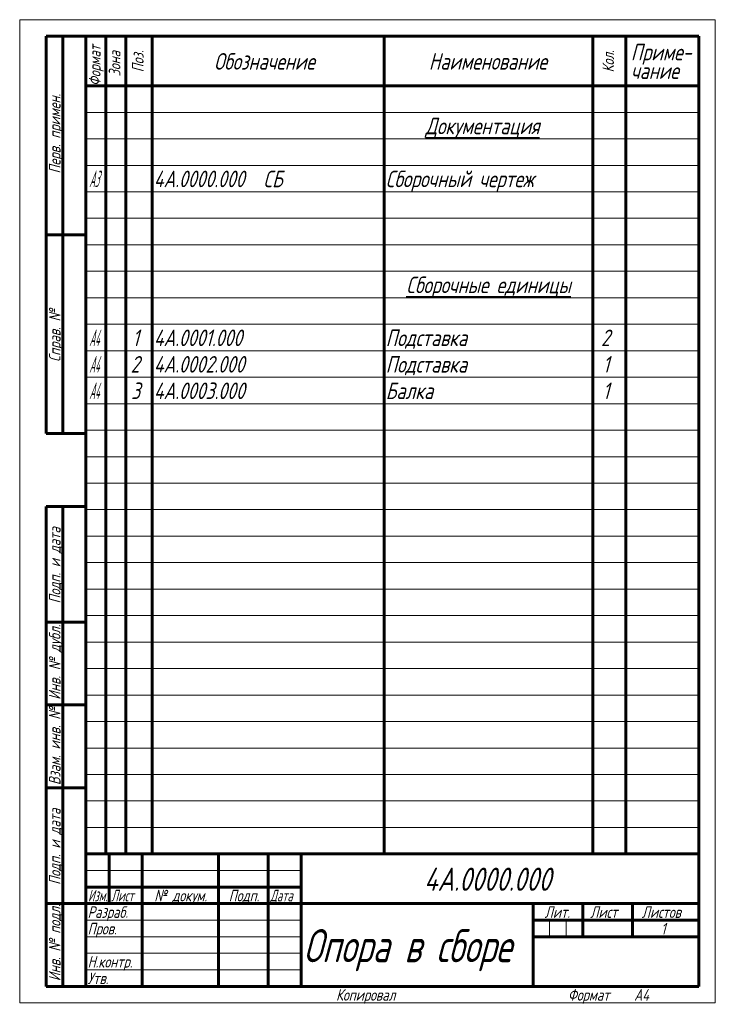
# Model space of a CAD drawing. Header units: millimetres. Extents: x 0 to 210, y -297 to 0.
import ezdxf

# ---------------------------------------------------------------- set-up
doc = ezdxf.new("R2010")
doc.units = ezdxf.units.MM
doc.linetypes.add('K5LT_BASIC', pattern=[0])
doc.linetypes.add('K5LT_THIN', pattern=[0])
doc.styles.add('KTEXTSTYLE', font='GOST_AU.SHX', dxfattribs={"width": 0.96, "height": 5})

# ---------------------------------------------------------------- blocks, each defined once
blk = doc.blocks.new('U0')
at = {"color": 7, "linetype": 'K5LT_THIN', "lineweight": 18}
for p, q in [((0, 0), (210, 0)), ((0, -297), (0, 0)), ((210, 0), (210, -297)), ((20, -28), (26, -28)), ((26, -28), (32, -28)), ((32, -28), (40, -28)), ((40, -28), (110, -28)), ((110, -28), (173, -28)), ((173, -28), (183, -28)), ((183, -28), (205, -28)), ((20, -36), (26, -36)), ((26, -36), (32, -36)), ((32, -36), (40, -36)), ((40, -36), (110, -36)), ((110, -36), (173, -36)), ((173, -36), (183, -36)), ((183, -36), (205, -36)), ((20, -44), (26, -44)), ((26, -44), (32, -44)), ((32, -44), (40, -44)), ((40, -44), (110, -44)), ((110, -44), (173, -44)), ((173, -44), (183, -44)), ((183, -44), (205, -44)), ((20, -52), (26, -52)), ((26, -52), (32, -52)), ((32, -52), (40, -52)), ((40, -52), (110, -52)), ((110, -52), (173, -52)), ((173, -52), (183, -52)), ((183, -52), (205, -52)), ((20, -60), (26, -60)), ((26, -60), (32, -60)), ((32, -60), (40, -60)), ((40, -60), (110, -60)), ((110, -60), (173, -60)), ((173, -60), (183, -60)), ((183, -60), (205, -60)), ((20, -68), (26, -68)), ((26, -68), (32, -68)), ((32, -68), (40, -68)), ((40, -68), (110, -68)), ((110, -68), (173, -68)), ((173, -68), (183, -68)), ((183, -68), (205, -68)), ((20, -76), (26, -76)), ((26, -76), (32, -76)), ((32, -76), (40, -76)), ((40, -76), (110, -76)), ((110, -76), (173, -76)), ((173, -76), (183, -76)), ((183, -76), (205, -76)), ((20, -84), (26, -84)), ((26, -84), (32, -84)), ((32, -84), (40, -84)), ((40, -84), (110, -84)), ((110, -84), (173, -84)), ((173, -84), (183, -84)), ((183, -84), (205, -84)), ((20, -92), (26, -92)), ((26, -92), (32, -92)), ((32, -92), (40, -92)), ((40, -92), (110, -92)), ((110, -92), (173, -92)), ((173, -92), (183, -92)), ((183, -92), (205, -92)), ((20, -100), (26, -100)), ((26, -100), (32, -100)), ((32, -100), (40, -100)), ((40, -100), (110, -100)), ((110, -100), (173, -100)), ((173, -100), (183, -100)), ((183, -100), (205, -100)), ((20, -108), (26, -108)), ((26, -108), (32, -108)), ((32, -108), (40, -108)), ((40, -108), (110, -108)), ((110, -108), (173, -108)), ((173, -108), (183, -108)), ((183, -108), (205, -108)), ((20, -116), (26, -116)), ((26, -116), (32, -116)), ((32, -116), (40, -116)), ((40, -116), (110, -116)), ((110, -116), (173, -116)), ((173, -116), (183, -116)), ((183, -116), (205, -116)), ((20, -124), (26, -124)), ((26, -124), (32, -124)), ((32, -124), (40, -124)), ((40, -124), (110, -124)), ((110, -124), (173, -124)), ((173, -124), (183, -124)), ((183, -124), (205, -124)), ((20, -132), (26, -132)), ((26, -132), (32, -132)), ((32, -132), (40, -132)), ((40, -132), (110, -132)), ((110, -132), (173, -132)), ((173, -132), (183, -132)), ((183, -132), (205, -132)), ((20, -140), (26, -140)), ((26, -140), (32, -140)), ((32, -140), (40, -140)), ((40, -140), (110, -140)), ((110, -140), (173, -140)), ((173, -140), (183, -140)), ((183, -140), (205, -140)), ((20, -148), (26, -148)), ((26, -148), (32, -148)), ((32, -148), (40, -148)), ((40, -148), (110, -148)), ((110, -148), (173, -148)), ((173, -148), (183, -148)), ((183, -148), (205, -148)), ((20, -156), (26, -156)), ((26, -156), (32, -156)), ((32, -156), (40, -156)), ((40, -156), (110, -156)), ((110, -156), (173, -156)), ((173, -156), (183, -156)), ((183, -156), (205, -156)), ((20, -164), (26, -164)), ((26, -164), (32, -164)), ((32, -164), (40, -164)), ((40, -164), (110, -164)), ((110, -164), (173, -164)), ((173, -164), (183, -164)), ((183, -164), (205, -164)), ((20, -172), (26, -172)), ((26, -172), (32, -172)), ((32, -172), (40, -172)), ((40, -172), (110, -172)), ((110, -172), (173, -172)), ((173, -172), (183, -172)), ((183, -172), (205, -172)), ((20, -180), (26, -180)), ((26, -180), (32, -180)), ((32, -180), (40, -180)), ((40, -180), (110, -180)), ((110, -180), (173, -180)), ((173, -180), (183, -180)), ((183, -180), (205, -180)), ((20, -188), (26, -188)), ((26, -188), (32, -188)), ((32, -188), (40, -188)), ((40, -188), (110, -188)), ((110, -188), (173, -188)), ((173, -188), (183, -188)), ((183, -188), (205, -188)), ((20, -196), (26, -196)), ((26, -196), (32, -196)), ((32, -196), (40, -196)), ((40, -196), (110, -196)), ((110, -196), (173, -196)), ((173, -196), (183, -196)), ((183, -196), (205, -196)), ((20, -204), (26, -204)), ((26, -204), (32, -204)), ((32, -204), (40, -204)), ((40, -204), (110, -204)), ((110, -204), (173, -204)), ((173, -204), (183, -204)), ((183, -204), (205, -204)), ((20, -212), (26, -212)), ((26, -212), (32, -212)), ((32, -212), (40, -212)), ((40, -212), (110, -212)), ((110, -212), (173, -212)), ((173, -212), (183, -212)), ((183, -212), (205, -212)), ((20, -220), (26, -220)), ((26, -220), (32, -220)), ((32, -220), (40, -220)), ((40, -220), (110, -220)), ((110, -220), (173, -220)), ((173, -220), (183, -220)), ((183, -220), (205, -220)), ((20, -228), (26, -228)), ((26, -228), (32, -228)), ((32, -228), (40, -228)), ((40, -228), (110, -228)), ((110, -228), (173, -228)), ((173, -228), (183, -228)), ((183, -228), (205, -228)), ((20, -236), (26, -236)), ((26, -236), (32, -236)), ((32, -236), (40, -236)), ((40, -236), (110, -236)), ((110, -236), (173, -236)), ((173, -236), (183, -236)), ((183, -236), (205, -236)), ((20, -244), (26, -244)), ((26, -244), (32, -244)), ((32, -244), (40, -244)), ((40, -244), (110, -244)), ((110, -244), (173, -244)), ((173, -244), (183, -244)), ((183, -244), (205, -244)), ((20, -257), (85, -257)), ((20, -272), (37, -272)), ((37, -272), (60, -272)), ((60, -272), (75, -272)), ((75, -272), (85, -272)), ((159.96, -277), (159.96, -272)), ((164.98, -277), (164.98, -272)), ((20, -277), (37, -277)), ((37, -277), (60, -277)), ((60, -277), (75, -277)), ((75, -277), (85, -277)), ((20, -282), (85, -282)), ((20, -287), (85, -287)), ((210, -297), (0, -297))]:
    blk.add_line(p, q, dxfattribs=at)
at = {"color": 150, "linetype": 'K5LT_BASIC', "lineweight": 60, "true_color": 0x0080ff}
for p, q in [((8, -125), (8, -5)), ((20, -5), (8, -5)), ((13, -125), (13, -5)), ((20, -5), (205, -5)), ((20, -292), (20, -5)), ((26, -5), (26, -20)), ((32, -5), (32, -20)), ((40, -5), (40, -20)), ((110, -5), (110, -20)), ((173, -5), (173, -20)), ((183, -5), (183, -20)), ((205, -5), (205, -292)), ((20, -20), (205, -20)), ((26, -20), (26, -28)), ((32, -20), (32, -28)), ((40, -20), (40, -28)), ((110, -20), (110, -28)), ((173, -20), (173, -28)), ((183, -20), (183, -28)), ((26, -28), (26, -36)), ((32, -28), (32, -36)), ((40, -28), (40, -36)), ((110, -28), (110, -36)), ((173, -28), (173, -36)), ((183, -28), (183, -36)), ((26, -36), (26, -44)), ((32, -36), (32, -44)), ((40, -36), (40, -44)), ((110, -36), (110, -44)), ((173, -36), (173, -44)), ((183, -36), (183, -44)), ((26, -44), (26, -52)), ((32, -44), (32, -52)), ((40, -44), (40, -52)), ((110, -44), (110, -52)), ((173, -44), (173, -52)), ((183, -44), (183, -52)), ((26, -52), (26, -60)), ((32, -52), (32, -60)), ((40, -52), (40, -60)), ((110, -52), (110, -60)), ((173, -52), (173, -60)), ((183, -52), (183, -60)), ((26, -60), (26, -68)), ((32, -60), (32, -68)), ((40, -60), (40, -68)), ((110, -60), (110, -68)), ((173, -60), (173, -68)), ((183, -60), (183, -68)), ((20, -65), (8, -65)), ((26, -68), (26, -76)), ((32, -68), (32, -76)), ((40, -68), (40, -76)), ((110, -68), (110, -76)), ((173, -68), (173, -76)), ((183, -68), (183, -76)), ((26, -76), (26, -84)), ((32, -76), (32, -84)), ((40, -76), (40, -84)), ((110, -76), (110, -84)), ((173, -76), (173, -84)), ((183, -76), (183, -84)), ((26, -84), (26, -92)), ((32, -84), (32, -92)), ((40, -84), (40, -92)), ((110, -84), (110, -92)), ((173, -84), (173, -92)), ((183, -84), (183, -92)), ((26, -92), (26, -100)), ((32, -92), (32, -100)), ((40, -92), (40, -100)), ((110, -92), (110, -100)), ((173, -92), (173, -100)), ((183, -92), (183, -100)), ((26, -100), (26, -108)), ((32, -100), (32, -108)), ((40, -100), (40, -108)), ((110, -100), (110, -108)), ((173, -100), (173, -108)), ((183, -100), (183, -108)), ((26, -108), (26, -116)), ((32, -108), (32, -116)), ((40, -108), (40, -116)), ((110, -108), (110, -116)), ((173, -108), (173, -116)), ((183, -108), (183, -116)), ((26, -116), (26, -124)), ((32, -116), (32, -124)), ((40, -116), (40, -124)), ((110, -116), (110, -124)), ((173, -116), (173, -124)), ((183, -116), (183, -124)), ((26, -124), (26, -132)), ((32, -124), (32, -132)), ((40, -124), (40, -132)), ((110, -124), (110, -132)), ((173, -124), (173, -132)), ((183, -124), (183, -132)), ((20, -125), (8, -125)), ((26, -132), (26, -140)), ((32, -132), (32, -140)), ((40, -132), (40, -140)), ((110, -132), (110, -140)), ((173, -132), (173, -140)), ((183, -132), (183, -140)), ((26, -140), (26, -148)), ((32, -140), (32, -148)), ((40, -140), (40, -148)), ((110, -140), (110, -148)), ((173, -140), (173, -148)), ((183, -140), (183, -148)), ((8, -292), (8, -147)), ((20, -147), (8, -147)), ((13, -292), (13, -147)), ((26, -148), (26, -156)), ((32, -148), (32, -156)), ((40, -148), (40, -156)), ((110, -148), (110, -156)), ((173, -148), (173, -156)), ((183, -148), (183, -156)), ((26, -156), (26, -164)), ((32, -156), (32, -164)), ((40, -156), (40, -164)), ((110, -156), (110, -164)), ((173, -156), (173, -164)), ((183, -156), (183, -164)), ((26, -164), (26, -172)), ((32, -164), (32, -172)), ((40, -164), (40, -172)), ((110, -164), (110, -172)), ((173, -164), (173, -172)), ((183, -164), (183, -172)), ((26, -172), (26, -180)), ((32, -172), (32, -180)), ((40, -172), (40, -180)), ((110, -172), (110, -180)), ((173, -172), (173, -180)), ((183, -172), (183, -180)), ((26, -180), (26, -188)), ((32, -180), (32, -188)), ((40, -180), (40, -188)), ((110, -180), (110, -188)), ((173, -180), (173, -188)), ((183, -180), (183, -188)), ((20, -182), (8, -182)), ((26, -188), (26, -196)), ((32, -188), (32, -196)), ((40, -188), (40, -196)), ((110, -188), (110, -196)), ((173, -188), (173, -196)), ((183, -188), (183, -196)), ((26, -196), (26, -204)), ((32, -196), (32, -204)), ((40, -196), (40, -204)), ((110, -196), (110, -204)), ((173, -196), (173, -204)), ((183, -196), (183, -204)), ((26, -204), (26, -212)), ((32, -204), (32, -212)), ((40, -204), (40, -212)), ((110, -204), (110, -212)), ((173, -204), (173, -212)), ((183, -204), (183, -212)), ((20, -207), (8, -207)), ((26, -212), (26, -220)), ((32, -212), (32, -220)), ((40, -212), (40, -220)), ((110, -212), (110, -220)), ((173, -212), (173, -220)), ((183, -212), (183, -220)), ((26, -220), (26, -228)), ((32, -220), (32, -228)), ((40, -220), (40, -228)), ((110, -220), (110, -228)), ((173, -220), (173, -228)), ((183, -220), (183, -228)), ((26, -228), (26, -236)), ((32, -228), (32, -236)), ((40, -228), (40, -236)), ((110, -228), (110, -236)), ((173, -228), (173, -236)), ((183, -228), (183, -236)), ((20, -232), (8, -232)), ((26, -236), (26, -244)), ((32, -236), (32, -244)), ((40, -236), (40, -244)), ((110, -236), (110, -244)), ((173, -236), (173, -244)), ((183, -236), (183, -244)), ((26, -244), (26, -252)), ((32, -244), (32, -252)), ((40, -244), (40, -252)), ((110, -244), (110, -252)), ((173, -244), (173, -252)), ((183, -244), (183, -252)), ((20, -252), (205, -252)), ((20, -292), (20, -252)), ((27, -267), (27, -252)), ((37, -277), (37, -252)), ((60, -277), (60, -252)), ((75, -277), (75, -252)), ((85, -292), (85, -252)), ((20, -262), (27, -262)), ((27, -262), (37, -262)), ((37, -262), (60, -262)), ((60, -262), (75, -262)), ((75, -262), (85, -262)), ((20, -267), (8, -267)), ((20, -267), (27, -267)), ((27, -267), (37, -267)), ((37, -267), (60, -267)), ((60, -267), (75, -267)), ((75, -267), (85, -267)), ((85, -267), (205, -267)), ((155, -292), (155, -267)), ((170, -277), (170, -267)), ((185, -277), (185, -267)), ((155, -272), (170, -272)), ((170, -272), (205, -272)), ((37, -292), (37, -277)), ((60, -292), (60, -277)), ((75, -292), (75, -277)), ((155, -277), (159.96, -277)), ((159.96, -277), (164.98, -277)), ((164.98, -277), (170, -277)), ((170, -277), (185, -277)), ((185, -277), (205, -277)), ((20, -292), (8, -292)), ((205, -292), (20, -292))]:
    blk.add_line(p, q, dxfattribs=at)
at = {"color": 7, "char_height": 3.5, "attachment_point": 1, "rotation": 90, "style": 'KTEXTSTYLE'}
for s, insert in [('\\H5.0;\\W1.000;\\Q15;\\Q15;\\W0.946;\\H3.50;Формат', (20.92, -20)), ('\\H5.0;\\W1.000;\\Q15;\\Q15;\\W0.965;\\H3.50;Зона', (26.92, -17.15)), ('\\H5.0;\\W1.000;\\Q15;\\Q15;\\W0.965;\\H3.50;Поз.', (33.92, -15.88)), ('\\H5.0;\\W1.000;\\Q15;\\Q15;\\W0.965;\\H3.50;Кол.', (175.92, -15.93)), ('\\H5.0;\\W1.000;\\Q15;\\Q15;\\W0.965;\\H3.50;Перв. примен.', (8.82, -46.48)), ('\\H5.0;\\W1.000;\\Q15;\\Q15;\\W0.965;\\H3.50;Справ. №', (8.82, -103.37)), ('\\H5.0;\\W1.000;\\Q15;\\Q15;\\W0.965;\\H3.50;Подп. и дата', (8.82, -176.34)), ('\\H5.0;\\W1.000;\\Q15;\\Q15;\\W0.965;\\H3.50;Инв. № дубл.', (8.82, -205.43)), ('\\H5.0;\\W1.000;\\Q15;\\Q15;\\W0.965;\\H3.50;Взам. инв. №', (8.82, -231.2)), ('\\H5.0;\\W1.000;\\Q15;\\Q15;\\W0.965;\\H3.50;Подп. и дата', (8.82, -261.34)), ('\\H5.0;\\W1.000;\\Q15;\\Q15;\\W0.965;\\H3.50;Инв. № подл.', (8.82, -290.43))]:
    blk.add_mtext(s, dxfattribs=dict(at, insert=insert))
at = {"color": 7, "attachment_point": 1, "style": 'KTEXTSTYLE'}
for s, insert, char_height in [('\\H5.0;\\W1.000;\\Q15;\\Q15;\\W0.965;Приме-', (184.5, -7.29), 5), ('\\H5.0;\\W1.000;\\Q15;\\Q15;\\W0.965;Обозначение', (58.68, -10.1), 5), ('\\H5.0;\\W1.000;\\Q15;\\Q15;\\W0.965;Наименование', (123.52, -10.1), 5), ('\\H5.0;\\W1.000;\\Q15;\\Q15;\\W0.965;чание', (184.5, -12.91), 5), ('\\H5.0;\\W1.000;\\Q15;\\L\\Q15;\\W0.965;Документация', (122.47, -29.6), 5), ('\\H5.0;\\W1.000;\\Q15;\\Q15;\\W0.451;A3', (20.98, -45.6), 5), ('\\H5.0;\\W1.000;\\Q15;\\Q15;\\W0.965;4А.0000.000', (40.5, -45.6), 5), ('\\H5.0;\\W1.000;\\Q15;\\Q15;\\W0.965; ', (71.46, -45.6), 5), ('\\H5.0;\\W1.000;\\Q15;\\Q15;\\W0.965;СБ', (73.57, -45.6), 5), ('\\H5.0;\\W1.000;\\Q15;\\Q15;\\W0.965;Сборочный чертеж', (110.5, -45.6), 5), ('\\H5.0;\\W1.000;\\Q15;\\L\\Q15;\\W0.965;Сборочные единицы', (116.71, -77.6), 5), ('\\H5.0;\\W1.000;\\Q15;\\Q15;\\W0.441;A4', (20.99, -93.6), 5), ('\\H5.0;\\W1.000;\\Q15;\\Q15;\\W0.965;1', (34.03, -93.6), 5), ('\\H5.0;\\W1.000;\\Q15;\\Q15;\\W0.965;4А.0001.000', (40.5, -93.6), 5), ('\\H5.0;\\W1.000;\\Q15;\\Q15;\\W0.965;Подставка', (110.5, -93.6), 5), ('\\H5.0;\\W1.000;\\Q15;\\Q15;\\W0.965;2', (175.5, -93.6), 5), ('\\H5.0;\\W1.000;\\Q15;\\Q15;\\W0.441;A4', (20.99, -101.6), 5), ('\\H5.0;\\W1.000;\\Q15;\\Q15;\\W0.965;2', (33.5, -101.6), 5), ('\\H5.0;\\W1.000;\\Q15;\\Q15;\\W0.965;4А.0002.000', (40.5, -101.6), 5), ('\\H5.0;\\W1.000;\\Q15;\\Q15;\\W0.965;Подставка', (110.5, -101.6), 5), ('\\H5.0;\\W1.000;\\Q15;\\Q15;\\W0.965;1', (176.03, -101.6), 5), ('\\H5.0;\\W1.000;\\Q15;\\Q15;\\W0.441;A4', (20.99, -109.6), 5), ('\\H5.0;\\W1.000;\\Q15;\\Q15;\\W0.965;3', (33.63, -109.6), 5), ('\\H5.0;\\W1.000;\\Q15;\\Q15;\\W0.965;4А.0003.000', (40.5, -109.6), 5), ('\\H5.0;\\W1.000;\\Q15;\\Q15;\\W0.965;Балка', (110.5, -109.6), 5), ('\\H5.0;\\W1.000;\\Q15;\\Q15;\\W0.965;1', (176.03, -109.6), 5), ('\\H5.0;\\W1.000;\\Q15;\\Q15;\\W0.965;\\H7.00;4А.0000.000', (122.06, -256.14), 7), ('\\H5.0;\\W1.000;\\Q15;\\Q15;\\W0.784;\\H3.50;Изм.', (20.62, -262.82), 3.5), ('\\H5.0;\\W1.000;\\Q15;\\Q15;\\W0.799;\\H3.50;Лист', (27.61, -262.82), 3.5), ('\\H5.0;\\W1.000;\\Q15;\\Q15;\\W0.965;\\H3.50;№ докум.', (40.63, -262.82), 3.5), ('\\H5.0;\\W1.000;\\Q15;\\Q15;\\W0.965;\\H3.50;Подп.', (63.1, -262.82), 3.5), ('\\H5.0;\\W1.000;\\Q15;\\Q15;\\W0.799;\\H3.50;Дата', (75.61, -262.82), 3.5), ('\\H5.0;\\W1.000;\\Q15;\\Q15;\\W0.965;\\H3.50;Разраб.', (20.5, -267.82), 3.5), ('\\H5.0;\\W1.000;\\Q15;\\Q15;\\W0.965;\\H3.50;Лит.', (158.47, -267.82), 3.5), ('\\H5.0;\\W1.000;\\Q15;\\Q15;\\W0.965;\\H3.50;Лист', (172.23, -267.82), 3.5), ('\\H5.0;\\W1.000;\\Q15;\\Q15;\\W0.965;\\H3.50;Листов', (187.79, -267.82), 3.5), ('\\H5.0;\\W1.000;\\Q15;\\Q15;\\W0.965;\\H3.50;Пров.', (20.5, -272.82), 3.5), ('\\H5.0;\\W1.000;\\Q15;\\Q15;\\W0.894;\\H10.00;Опора в сборе', (85.63, -274.71), 10), ('\\H5.0;\\W1.000;\\Q15;\\Q15;\\W0.965;\\H3.50;1', (193.62, -272.82), 3.5), ('\\H5.0;\\W1.000;\\Q15;\\Q15;\\W0.965;\\H3.50;Н.контр.', (20.5, -282.82), 3.5), ('\\H5.0;\\W1.000;\\Q15;\\Q15;\\W0.965;\\H3.50;Утв.', (20.5, -287.82), 3.5), ('\\H5.0;\\W1.000;\\Q15;\\Q15;\\W0.965;\\H3.50;Копировал', (95.5, -292.82), 3.5), ('\\H5.0;\\W1.000;\\Q15;\\Q15;\\W0.965;\\H3.50;Формат', (165.5, -292.82), 3.5), ('\\H5.0;\\W1.000;\\Q15;\\Q15;\\W0.965;\\H3.50;A4', (185.5, -292.82), 3.5)]:
    blk.add_mtext(s, dxfattribs=dict(at, insert=insert, char_height=char_height))

msp = doc.modelspace()

# ---------------------------------------------------------------- block references
msp.add_blockref('U0', (0, 0))

doc.saveas('drawing.dxf')
